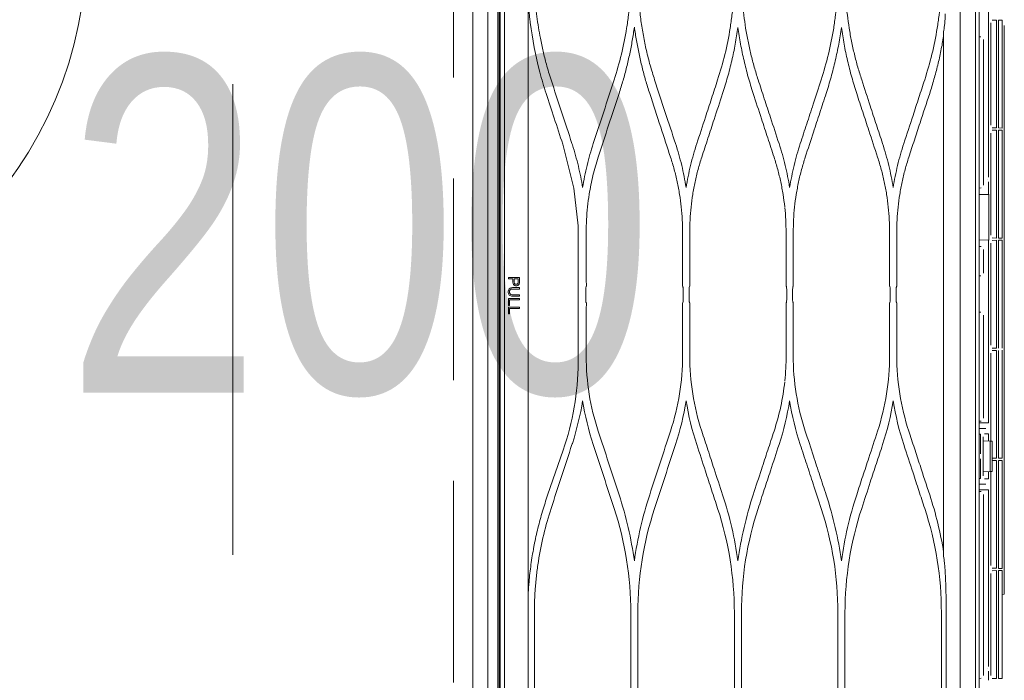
# Model space of a CAD drawing. Header units: inches. Extents: x 69729 to 77643, y -43505 to -36607.
# Tile 34 of 69: x 72429 to 72465, y -38222 to -38197. Entities that reach past the tile are written whole.
import ezdxf

# ---------------------------------------------------------------- set-up
doc = ezdxf.new("R2010")
doc.units = ezdxf.units.IN
doc.header["$MEASUREMENT"] = 0
doc.linetypes.add('DASHDOT', pattern=[1, 0.5, -0.25, 0, -0.25])
doc.linetypes.add('HIDDEN', pattern=[0.375, 0.25, -0.125])
doc.layers.get('0').update_dxf_attribs({"lineweight": 0})
doc.layers.get('Defpoints').update_dxf_attribs({"lineweight": 0})
for name, color, linetype, lineweight in [('p--drzwi', 125, 'Continuous', 0), ('p--klimatyzator', 30, 'Continuous', 15), ('p--opis drzwi', 252, 'Continuous', 0), ('p--osie konstr', 1, 'DASHDOT', 15), ('p--podciąg', 61, 'Continuous', 0), ('p--wymiary-1-50', 5, 'Continuous', 0)]:
    doc.layers.add(name, color=color, linetype=linetype, lineweight=lineweight)
doc.styles.add('1-50', font='arial.ttf', dxfattribs={"width": 0.75, "height": 12.5})
doc.styles.add('STYL-1', font='arial.ttf', dxfattribs={"width": 0.75})
doc.dimstyles.new('1-50', dxfattribs={"dimtxt": 12.5, "dimasz": 5, "dimexe": 5, "dimexo": 5, "dimgap": 0.09, "dimtad": 0, "dimdsep": 46, "dimtxsty": '1-50', "dimblk": 'OBLIQUE', "dimcen": 0.09, "dimadec": 0, "dimazin": 0, "dimtfac": 1, "dimtdec": 4, "dimtix": 1, "dimtofl": 0, "dimtmove": 2, "dimatfit": 3, "dimldrblk": 'OBLIQUE', "dimfxl": 5, "dimfxlon": 1, "dimtvp": 0.8, "dimtolj": 1, "dimtzin": 0, "dimarcsym": 0})

# ---------------------------------------------------------------- blocks, each defined once
blk = doc.blocks.new('drzwi-90-100')
blk.add_arc((10.8, 3.225), 84.153, 359.52334, 90.47666)
blk = doc.blocks.new('_OBLIQUE')
at = {"color": 0, "linetype": 'ByBlock', "lineweight": -2}
for p, q in [((-0.5, -0.5), (0.5, 0.5)), ((0, 0), (0, 0))]:
    blk.add_line(p, q, dxfattribs=at)
blk = doc.blocks.new('*D108')
at = {"layer": 'Defpoints', "color": 0}
for p in [(72444.621, -38105.971), (72914.83, -38105.971), (72909.83, -38367.321)]:
    blk.add_point(p, dxfattribs=at)
at = {"layer": 'p--wymiary-1-50', "color": 0, "linetype": 'Continuous', "lineweight": -2}
for p, q in [((72909.83, -38105.971), (72919.83, -38105.971)), ((72914.83, -38367.321), (72914.83, -38105.971)), ((72914.83, -38367.321), (72919.83, -38367.321))]:
    blk.add_line(p, q, dxfattribs=at)
at = {"layer": 'p--wymiary-1-50', "color": 0, "lineweight": -2, "xscale": 5, "yscale": 5, "zscale": 5}
for p, rotation in [((72914.83, -38105.971), 90), ((72914.83, -38367.321), 270)]:
    blk.add_blockref('_OBLIQUE', p, dxfattribs=dict(at, rotation=rotation))
at = {"layer": 'p--wymiary-1-50', "color": 0, "linetype": 'Continuous', "ltscale": 12, "insert": (72904.62, -38236.646), "char_height": 12.5, "attachment_point": 5, "rotation": 90, "style": '1-50'}
blk.add_mtext('\\A1;261.35', dxfattribs=at)
blk = doc.blocks.new('A$C66B7A3C4')
at = {"layer": 'p--klimatyzator', "lineweight": 15}
for p, q in [((0.987, 1.56), (0.987, 85.44)), ((1.019, 84.083), (1.019, 2.917)), ((1.18, 3.822), (1.18, 83.178)), ((18.684, 82.346), (18.684, 4.654)), ((2.055, 57.477), (2.055, 29.523)), ((0.557, 43.5), (0.557, 1.56)), ((0.932, 1.56), (0.932, 43.5)), ((18.114, 43.5), (18.114, 4.654)), ((18.818, 43.5), (18.818, 2.6)), ((19.167, 33.71), (19.167, 43.186)), ((19.304, 39.543), (19.472, 39.546)), ((19.472, 39.546), (19.472, 35.537)), ((19.544, 39.548), (19.681, 39.55)), ((19.544, 35.536), (19.544, 39.548)), ((19.681, 39.446), (19.681, 39.55)), ((19.255, 35.645), (19.255, 39.439)), ((19.681, 39.446), (19.681, 35.637)), ((19.758, 18.191), (19.758, 39.351)), ((17.501, 29.464), (17.501, 39.106)), ((18.818, 38.924), (18.883, 38.924)), ((18.987, 38.82), (18.987, 33.409)), ((2.728, 36.82), (2.727, 36.819)), ((19.472, 35.537), (19.304, 35.54)), ((19.681, 35.533), (19.544, 35.536)), ((19.681, 35.533), (19.681, 35.637)), ((19.255, 31.55), (19.255, 35.344)), ((19.304, 35.449), (19.472, 35.452)), ((19.472, 35.452), (19.472, 31.442)), ((19.544, 35.453), (19.681, 35.455)), ((19.544, 31.441), (19.544, 35.453)), ((19.681, 35.351), (19.681, 35.455)), ((19.681, 35.351), (19.681, 31.543)), ((3.346, 34.932), (3.756, 33.301)), ((18.818, 33.298), (18.892, 33.305)), ((19.145, 33.616), (19.145, 33.623)), ((19.167, 33.066), (19.167, 33.529)), ((3.756, 33.301), (3.915, 31.898)), ((18.818, 33.06), (19.167, 33.066)), ((19.167, 33.066), (19.188, 33.067)), ((19.188, 33.067), (19.188, 31.362)), ((4.215, 31.65), (4.215, 31.644)), ((7.799, 29.651), (7.799, 31.643)), ((8.064, 31.643), (8.064, 29.651)), ((11.647, 29.651), (11.647, 31.643)), ((11.912, 31.643), (11.912, 29.651)), ((15.495, 29.651), (15.495, 31.643)), ((15.76, 31.643), (15.76, 29.651)), ((19.681, 31.439), (19.681, 31.543)), ((19.167, 31.363), (18.818, 31.369)), ((18.892, 31.124), (18.818, 31.13)), ((19.188, 31.362), (19.167, 31.363)), ((19.167, 24.573), (19.167, 31.363)), ((19.255, 27.455), (19.255, 31.249)), ((19.472, 31.442), (19.304, 31.445)), ((19.304, 31.354), (19.472, 31.357)), ((19.472, 31.357), (19.472, 27.347)), ((19.681, 31.438), (19.544, 31.441)), ((19.544, 31.358), (19.681, 31.361)), ((19.544, 27.346), (19.544, 31.358)), ((19.681, 31.257), (19.681, 31.361)), ((19.681, 31.257), (19.681, 27.448)), ((18.987, 31.02), (18.987, 30.135)), ((18.883, 30.031), (18.818, 30.031)), ((1.323, 29.921), (1.323, 29.974)), ((1.739, 29.596), (1.739, 29.542)), ((1.739, 29.331), (1.739, 29.277)), ((2.055, 29.443), (2.055, 29.235)), ((7.827, 29.235), (7.827, 29.443)), ((8.038, 29.443), (8.038, 29.235)), ((11.673, 29.235), (11.673, 29.443)), ((11.887, 29.443), (11.887, 29.235)), ((15.52, 29.235), (15.52, 29.443)), ((15.735, 29.443), (15.735, 29.235)), ((17.503, 29.235), (17.503, 29.443)), ((1.323, 28.937), (1.323, 29.19)), ((1.372, 29.137), (1.372, 28.937)), ((1.739, 29.19), (1.739, 29.137)), ((2.055, 29.154), (2.055, 3.822)), ((7.799, 27.067), (7.799, 29.027)), ((8.064, 29.027), (8.064, 27.067)), ((11.647, 27.067), (11.647, 29.027)), ((11.912, 29.027), (11.912, 27.067)), ((15.495, 27.067), (15.495, 29.027)), ((15.76, 29.027), (15.76, 27.067)), ((17.501, 19.604), (17.501, 29.213)), ((1.323, 28.622), (1.323, 28.876)), ((1.372, 28.822), (1.372, 28.622)), ((1.739, 28.876), (1.739, 28.822)), ((18.818, 28.679), (18.883, 28.679)), ((18.987, 28.575), (18.987, 24.74)), ((19.681, 27.344), (19.681, 27.448)), ((19.255, 23.89), (19.255, 27.155)), ((19.472, 27.347), (19.304, 27.35)), ((19.304, 27.259), (19.472, 27.262)), ((19.472, 27.262), (19.472, 23.253)), ((19.544, 23.252), (19.544, 27.264)), ((19.681, 27.162), (19.681, 27.266)), ((19.681, 27.162), (19.681, 23.353)), ((0.987, 26.913), (1.019, 26.913)), ((1.019, 26.809), (0.987, 26.809)), ((18.818, 24.63), (18.892, 24.636)), ((18.818, 24.567), (19.167, 24.573)), ((18.818, 24.36), (18.974, 24.363)), ((18.974, 24.363), (19.07, 24.363)), ((19.022, 24.155), (19.167, 24.155)), ((19.167, 23.895), (19.167, 24.155)), ((18.877, 24.153), (18.818, 24.152)), ((18.877, 23.422), (18.877, 24.153)), ((18.974, 22.594), (18.974, 24.052)), ((18.974, 23.905), (19.228, 23.892)), ((19.228, 23.892), (19.302, 23.888)), ((19.228, 22.754), (19.228, 23.892)), ((19.302, 23.888), (19.302, 22.758)), ((3.361, 23.552), (2.782, 21.876)), ((18.877, 22.493), (18.877, 23.224)), ((19.472, 23.253), (19.304, 23.256)), ((19.304, 23.165), (19.472, 23.168)), ((19.472, 23.168), (19.472, 19.158)), ((19.681, 23.249), (19.544, 23.252)), ((19.544, 23.169), (19.681, 23.171)), ((19.544, 19.157), (19.544, 23.169)), ((19.681, 23.249), (19.681, 23.353)), ((19.681, 23.067), (19.681, 23.171)), ((19.681, 23.067), (19.681, 19.259)), ((19.228, 22.754), (18.974, 22.741)), ((19.167, 22.491), (19.167, 22.751)), ((19.302, 22.758), (19.228, 22.754)), ((19.255, 19.266), (19.255, 22.756)), ((18.818, 22.494), (18.877, 22.493)), ((19.167, 22.491), (19.022, 22.491)), ((18.974, 22.283), (18.818, 22.286)), ((19.167, 22.073), (18.818, 22.079)), ((18.818, 22.017), (18.892, 22.01)), ((19.07, 22.283), (18.974, 22.283)), ((19.167, 15.509), (19.167, 22.073)), ((2.782, 21.876), (2.782, 21.874)), ((18.987, 21.907), (18.987, 15.171)), ((19.472, 19.158), (19.304, 19.161)), ((19.304, 19.07), (19.472, 19.073)), ((19.472, 19.073), (19.472, 15.063)), ((19.681, 19.154), (19.544, 19.157)), ((19.544, 19.074), (19.681, 19.077)), ((19.544, 15.062), (19.544, 19.074)), ((19.681, 19.155), (19.681, 19.259)), ((19.681, 18.973), (19.681, 19.077)), ((19.255, 15.171), (19.255, 18.965)), ((19.681, 18.973), (19.681, 15.164)), ((2.072, 18.395), (2.069, 18.331)), ((19.681, 18.187), (19.758, 18.191)), ((2.292, 17.395), (2.292, 12.923)), ((5.876, 12.923), (5.876, 17.499)), ((6.139, 17.499), (6.139, 12.923)), ((9.723, 12.923), (9.723, 17.499)), ((9.988, 17.499), (9.988, 12.923)), ((13.571, 12.923), (13.571, 17.499)), ((13.836, 17.499), (13.836, 12.923)), ((17.419, 12.923), (17.419, 17.499)), ((17.599, 17.499), (17.599, 12.923)), ((19.145, 15.415), (19.145, 15.422)), ((18.818, 15.061), (18.892, 15.068)), ((19.167, 15.004), (19.167, 15.329)), ((19.472, 15.063), (19.304, 15.066)), ((19.681, 15.06), (19.544, 15.062)), ((19.681, 15.06), (19.681, 15.164))]:
    blk.add_line(p, q, dxfattribs=at)
for points, knots in [([(0.003, 43.5), (0.003, 42.715), (0.003, 41.93), (0.003, 41.145), (0.003, 40.406), (0.003, 39.667), (0.003, 38.927), (0.003, 38.234), (0.003, 37.541), (0.003, 36.848), (0.003, 36.201), (0.003, 35.554), (0.003, 34.907), (0.003, 34.305), (0.003, 33.704), (0.003, 33.103), (0.003, 32.548), (0.003, 31.993), (0.003, 31.437), (0.003, 30.928), (0.003, 30.419), (0.003, 29.91), (0.003, 29.542), (0.003, 29.174), (0.003, 28.806), (0.003, 28.466), (0.003, 28.127), (0.003, 27.787), (0.003, 27.476), (0.003, 27.165), (0.003, 26.854), (0.003, 26.571), (0.003, 26.289), (0.003, 26.006), (0.003, 25.752), (0.003, 25.497), (0.003, 25.243), (0.003, 25.007), (0.003, 24.771), (0.003, 24.535), (0.003, 24.275), (0.003, 24.016), (0.003, 23.756), (0.003, 23.384), (0.003, 23.013), (0.003, 22.641), (0.003, 22.223), (0.003, 21.805), (0.003, 21.388), (0.003, 20.924), (0.003, 20.46), (0.003, 19.996), (0.003, 19.485), (0.003, 18.975), (0.003, 18.465), (0.003, 17.909), (0.003, 17.353), (0.003, 16.796), (0.003, 16.194), (0.003, 15.591), (0.003, 14.989), (0.003, 14.34), (0.003, 13.692), (0.003, 13.043), (0.003, 12.408), (0.003, 11.773), (0.003, 11.137), (0.003, 10.464), (0.003, 9.79), (0.003, 9.116), (0.003, 8.403), (0.003, 7.69), (0.003, 6.978), (0.003, 6.226), (0.003, 5.475), (0.003, 4.723), (0.003, 3.933), (0.003, 3.143), (0.003, 2.352), (0.003, 1.61), (0.003, 0.868), (0.003, 0.126)], [0, 0, 0, 0, 1, 1, 1, 2, 2, 2, 3, 3, 3, 4, 4, 4, 5, 5, 5, 6, 6, 6, 7, 7, 7, 8, 8, 8, 9, 9, 9, 10, 10, 10, 11, 11, 11, 12, 12, 12, 13, 13, 13, 14, 14, 14, 15, 15, 15, 16, 16, 16, 17, 17, 17, 18, 18, 18, 19, 19, 19, 20, 20, 20, 21, 21, 21, 22, 22, 22, 23, 23, 23, 24, 24, 24, 25, 25, 25, 26, 26, 26, 27, 27, 27, 27]), ([(2.292, 41.316), (2.292, 41.213), (2.292, 41.111), (2.293, 41.008), (2.295, 40.905), (2.298, 40.803), (2.302, 40.701), (2.311, 40.496), (2.324, 40.292), (2.342, 40.088), (2.355, 39.952), (2.369, 39.816), (2.386, 39.68), (2.402, 39.544), (2.421, 39.409), (2.443, 39.274), (2.464, 39.14), (2.488, 39.006), (2.513, 38.872)], [0, 0, 0, 0, 1, 1, 1, 2, 2, 2, 3, 3, 3, 4, 4, 4, 5, 5, 5, 6, 6, 6, 6]), ([(5.256, 37.325), (5.351, 37.64), (5.446, 37.954), (5.525, 38.274), (5.604, 38.592), (5.667, 38.915), (5.719, 39.241), (5.745, 39.404), (5.768, 39.568), (5.787, 39.732), (5.807, 39.896), (5.823, 40.06), (5.836, 40.224), (5.85, 40.388), (5.86, 40.553), (5.866, 40.718), (5.872, 40.882), (5.874, 41.047), (5.876, 41.212)], [0, 0, 0, 0, 1, 1, 1, 2, 2, 2, 3, 3, 3, 4, 4, 4, 5, 5, 5, 6, 6, 6, 6]), ([(6.139, 41.212), (6.142, 41.023), (6.144, 40.834), (6.152, 40.646), (6.16, 40.458), (6.173, 40.27), (6.19, 40.083), (6.207, 39.896), (6.228, 39.71), (6.253, 39.524), (6.278, 39.338), (6.308, 39.153), (6.342, 38.969), (6.375, 38.784), (6.413, 38.6), (6.455, 38.417), (6.497, 38.234), (6.543, 38.051), (6.595, 37.87), (6.646, 37.687), (6.703, 37.506), (6.759, 37.326)], [0, 0, 0, 0, 1, 1, 1, 2, 2, 2, 3, 3, 3, 4, 4, 4, 5, 5, 5, 6, 6, 6, 7, 7, 7, 7]), ([(9.103, 37.326), (9.198, 37.64), (9.293, 37.954), (9.372, 38.273), (9.452, 38.593), (9.515, 38.917), (9.567, 39.243), (9.592, 39.406), (9.615, 39.569), (9.635, 39.733), (9.654, 39.896), (9.671, 40.06), (9.684, 40.225), (9.697, 40.389), (9.707, 40.553), (9.713, 40.718), (9.719, 40.882), (9.721, 41.047), (9.723, 41.212)], [0, 0, 0, 0, 1, 1, 1, 2, 2, 2, 3, 3, 3, 4, 4, 4, 5, 5, 5, 6, 6, 6, 6]), ([(9.988, 41.212), (9.995, 40.883), (10.003, 40.554), (10.027, 40.226), (10.051, 39.897), (10.092, 39.569), (10.144, 39.244), (10.17, 39.081), (10.199, 38.919), (10.231, 38.758), (10.264, 38.596), (10.299, 38.436), (10.338, 38.276), (10.376, 38.116), (10.418, 37.957), (10.463, 37.799), (10.509, 37.64), (10.558, 37.483), (10.608, 37.326)], [0, 0, 0, 0, 1, 1, 1, 2, 2, 2, 3, 3, 3, 4, 4, 4, 5, 5, 5, 6, 6, 6, 6]), ([(12.951, 37.326), (13.046, 37.641), (13.141, 37.956), (13.22, 38.275), (13.3, 38.595), (13.363, 38.919), (13.415, 39.244), (13.44, 39.407), (13.463, 39.571), (13.483, 39.734), (13.502, 39.898), (13.518, 40.062), (13.532, 40.226), (13.545, 40.39), (13.555, 40.554), (13.561, 40.718), (13.567, 40.883), (13.569, 41.047), (13.571, 41.212)], [0, 0, 0, 0, 1, 1, 1, 2, 2, 2, 3, 3, 3, 4, 4, 4, 5, 5, 5, 6, 6, 6, 6]), ([(13.836, 41.212), (13.844, 40.883), (13.851, 40.554), (13.875, 40.226), (13.899, 39.898), (13.94, 39.571), (13.992, 39.246), (14.018, 39.083), (14.047, 38.92), (14.08, 38.758), (14.112, 38.597), (14.147, 38.436), (14.186, 38.276), (14.225, 38.116), (14.266, 37.957), (14.311, 37.798), (14.357, 37.64), (14.406, 37.483), (14.456, 37.326)], [0, 0, 0, 0, 1, 1, 1, 2, 2, 2, 3, 3, 3, 4, 4, 4, 5, 5, 5, 6, 6, 6, 6]), ([(16.799, 37.326), (16.894, 37.641), (16.989, 37.955), (17.068, 38.274), (17.147, 38.594), (17.211, 38.918), (17.262, 39.243), (17.288, 39.406), (17.311, 39.569), (17.331, 39.733), (17.35, 39.897), (17.366, 40.061), (17.379, 40.225), (17.393, 40.389), (17.403, 40.553), (17.409, 40.718), (17.415, 40.882), (17.417, 41.047), (17.419, 41.212)], [0, 0, 0, 0, 1, 1, 1, 2, 2, 2, 3, 3, 3, 4, 4, 4, 5, 5, 5, 6, 6, 6, 6]), ([(2.136, 39.458), (2.128, 39.522), (2.121, 39.585), (2.114, 39.649), (2.09, 39.863), (2.071, 40.079), (2.057, 40.295)], [0, 0, 0, 0, 1, 1, 1, 2, 2, 2, 2]), ([(17.565, 39.776), (17.563, 39.741), (17.562, 39.707), (17.559, 39.672), (17.553, 39.564), (17.545, 39.456), (17.532, 39.35)], [0, 0, 0, 0, 1, 1, 1, 2, 2, 2, 2]), ([(6.007, 39.279), (5.983, 39.113), (5.958, 38.947), (5.93, 38.782), (5.901, 38.616), (5.869, 38.451), (5.834, 38.287), (5.799, 38.122), (5.761, 37.958), (5.72, 37.795), (5.679, 37.631), (5.636, 37.468), (5.589, 37.306), (5.541, 37.143), (5.49, 36.981), (5.439, 36.82)], [0, 0, 0, 0, 1, 1, 1, 2, 2, 2, 3, 3, 3, 4, 4, 4, 5, 5, 5, 5]), ([(6.576, 36.82), (6.525, 36.981), (6.474, 37.143), (6.426, 37.306), (6.379, 37.469), (6.335, 37.632), (6.294, 37.796), (6.254, 37.959), (6.216, 38.123), (6.181, 38.288), (6.146, 38.452), (6.114, 38.617), (6.085, 38.782), (6.057, 38.947), (6.032, 39.113), (6.007, 39.279)], [0, 0, 0, 0, 1, 1, 1, 2, 2, 2, 3, 3, 3, 4, 4, 4, 5, 5, 5, 5]), ([(9.855, 39.275), (9.824, 39.067), (9.792, 38.859), (9.755, 38.652), (9.718, 38.446), (9.674, 38.24), (9.627, 38.036), (9.579, 37.831), (9.528, 37.627), (9.471, 37.425), (9.413, 37.222), (9.35, 37.021), (9.287, 36.819)], [0, 0, 0, 0, 1, 1, 1, 2, 2, 2, 3, 3, 3, 4, 4, 4, 4]), ([(10.423, 36.819), (10.36, 37.021), (10.297, 37.224), (10.239, 37.427), (10.182, 37.63), (10.131, 37.834), (10.083, 38.039), (10.036, 38.244), (9.993, 38.449), (9.955, 38.655), (9.918, 38.861), (9.887, 39.068), (9.855, 39.275)], [0, 0, 0, 0, 1, 1, 1, 2, 2, 2, 3, 3, 3, 4, 4, 4, 4]), ([(13.703, 39.273), (13.672, 39.066), (13.641, 38.858), (13.603, 38.652), (13.566, 38.446), (13.522, 38.241), (13.475, 38.037), (13.428, 37.832), (13.376, 37.628), (13.319, 37.426), (13.262, 37.222), (13.199, 37.021), (13.136, 36.819)], [0, 0, 0, 0, 1, 1, 1, 2, 2, 2, 3, 3, 3, 4, 4, 4, 4]), ([(14.271, 36.819), (14.208, 37.021), (14.145, 37.222), (14.087, 37.426), (14.03, 37.628), (13.979, 37.832), (13.931, 38.037), (13.884, 38.241), (13.841, 38.446), (13.803, 38.652), (13.766, 38.858), (13.735, 39.066), (13.703, 39.273)], [0, 0, 0, 0, 1, 1, 1, 2, 2, 2, 3, 3, 3, 4, 4, 4, 4]), ([(2.513, 38.872), (2.545, 38.709), (2.578, 38.546), (2.616, 38.385), (2.653, 38.224), (2.695, 38.065), (2.737, 37.906)], [0, 0, 0, 0, 1, 1, 1, 2, 2, 2, 2]), ([(17.501, 38.942), (17.47, 38.763), (17.439, 38.584), (17.403, 38.405), (17.368, 38.227), (17.327, 38.049), (17.284, 37.873), (17.241, 37.695), (17.195, 37.519), (17.144, 37.344), (17.094, 37.168), (17.039, 36.994), (16.984, 36.819)], [0, 0, 0, 0, 1, 1, 1, 2, 2, 2, 3, 3, 3, 4, 4, 4, 4]), ([(2.737, 37.906), (2.764, 37.808), (2.792, 37.711), (2.821, 37.614), (2.85, 37.518), (2.881, 37.422), (2.911, 37.326)], [0, 0, 0, 0, 1, 1, 1, 2, 2, 2, 2]), ([(2.911, 37.326), (3.041, 36.93), (3.17, 36.534), (3.3, 36.139), (3.429, 35.743), (3.558, 35.348), (3.688, 34.953)], [0, 0, 0, 0, 1, 1, 1, 2, 2, 2, 2]), ([(6.759, 37.326), (6.892, 36.919), (7.025, 36.512), (7.158, 36.106), (7.284, 35.722), (7.41, 35.338), (7.536, 34.953)], [0, 0, 0, 0, 1, 1, 1, 2, 2, 2, 2]), ([(8.327, 34.953), (8.434, 35.28), (8.541, 35.607), (8.648, 35.935), (8.724, 36.166), (8.8, 36.398), (8.876, 36.63), (8.951, 36.862), (9.027, 37.094), (9.103, 37.326)], [0, 0, 0, 0, 1, 1, 1, 2, 2, 2, 3, 3, 3, 3]), ([(10.608, 37.326), (10.684, 37.092), (10.761, 36.858), (10.837, 36.624), (10.914, 36.391), (10.99, 36.157), (11.067, 35.923), (11.173, 35.6), (11.278, 35.277), (11.384, 34.953)], [0, 0, 0, 0, 1, 1, 1, 2, 2, 2, 3, 3, 3, 3]), ([(12.175, 34.953), (12.254, 35.197), (12.334, 35.44), (12.414, 35.684), (12.493, 35.927), (12.573, 36.171), (12.653, 36.415), (12.752, 36.718), (12.851, 37.022), (12.951, 37.326)], [0, 0, 0, 0, 1, 1, 1, 2, 2, 2, 3, 3, 3, 3]), ([(14.456, 37.326), (14.562, 37.002), (14.668, 36.678), (14.774, 36.354), (14.85, 36.12), (14.927, 35.887), (15.003, 35.654), (15.08, 35.42), (15.156, 35.187), (15.232, 34.953)], [0, 0, 0, 0, 1, 1, 1, 2, 2, 2, 3, 3, 3, 3]), ([(16.022, 34.953), (16.136, 35.302), (16.25, 35.65), (16.364, 35.998), (16.437, 36.219), (16.509, 36.44), (16.581, 36.662), (16.654, 36.883), (16.726, 37.104), (16.799, 37.326)], [0, 0, 0, 0, 1, 1, 1, 2, 2, 2, 3, 3, 3, 3]), ([(3.346, 34.932), (3.24, 35.254), (3.134, 35.577), (3.028, 35.9), (2.928, 36.207), (2.828, 36.513), (2.727, 36.819)], [0, 0, 0, 0, 1, 1, 1, 2, 2, 2, 2]), ([(7.352, 34.447), (7.23, 34.821), (7.107, 35.195), (6.985, 35.569), (6.849, 35.986), (6.712, 36.403), (6.576, 36.82)], [0, 0, 0, 0, 1, 1, 1, 2, 2, 2, 2]), ([(9.287, 36.819), (9.182, 36.497), (9.077, 36.175), (8.971, 35.853), (8.894, 35.619), (8.818, 35.385), (8.741, 35.15), (8.664, 34.916), (8.588, 34.681), (8.511, 34.447)], [0, 0, 0, 0, 1, 1, 1, 2, 2, 2, 3, 3, 3, 3]), ([(11.2, 34.447), (11.122, 34.685), (11.044, 34.923), (10.966, 35.162), (10.888, 35.4), (10.81, 35.638), (10.732, 35.876), (10.629, 36.191), (10.526, 36.505), (10.423, 36.819)], [0, 0, 0, 0, 1, 1, 1, 2, 2, 2, 3, 3, 3, 3]), ([(13.136, 36.819), (13.057, 36.58), (12.979, 36.34), (12.9, 36.1), (12.822, 35.861), (12.743, 35.621), (12.665, 35.382), (12.563, 35.07), (12.461, 34.759), (12.359, 34.447)], [0, 0, 0, 0, 1, 1, 1, 2, 2, 2, 3, 3, 3, 3]), ([(15.047, 34.447), (14.939, 34.779), (14.83, 35.11), (14.722, 35.442), (14.647, 35.671), (14.572, 35.901), (14.496, 36.131), (14.421, 36.36), (14.346, 36.59), (14.271, 36.819)], [0, 0, 0, 0, 1, 1, 1, 2, 2, 2, 3, 3, 3, 3]), ([(16.984, 36.819), (16.864, 36.453), (16.744, 36.087), (16.624, 35.721), (16.555, 35.509), (16.485, 35.296), (16.416, 35.084), (16.346, 34.872), (16.277, 34.659), (16.207, 34.447)], [0, 0, 0, 0, 1, 1, 1, 2, 2, 2, 3, 3, 3, 3]), ([(3.703, 34.905), (3.744, 34.774), (3.785, 34.642), (3.822, 34.51), (3.859, 34.379), (3.893, 34.247), (3.925, 34.114), (3.956, 33.982), (3.986, 33.85), (4.012, 33.717), (4.038, 33.584), (4.061, 33.451), (4.083, 33.318)], [0, 0, 0, 0, 1, 1, 1, 2, 2, 2, 3, 3, 3, 4, 4, 4, 4]), ([(4.083, 33.318), (4.107, 33.456), (4.131, 33.595), (4.158, 33.732), (4.185, 33.87), (4.216, 34.007), (4.249, 34.143), (4.282, 34.28), (4.317, 34.415), (4.356, 34.55), (4.395, 34.685), (4.437, 34.819), (4.48, 34.953)], [0, 0, 0, 0, 1, 1, 1, 2, 2, 2, 3, 3, 3, 4, 4, 4, 4]), ([(7.536, 34.953), (7.578, 34.819), (7.62, 34.685), (7.659, 34.55), (7.698, 34.416), (7.733, 34.28), (7.766, 34.144), (7.799, 34.008), (7.83, 33.871), (7.857, 33.734), (7.884, 33.597), (7.908, 33.459), (7.931, 33.321)], [0, 0, 0, 0, 1, 1, 1, 2, 2, 2, 3, 3, 3, 4, 4, 4, 4]), ([(7.931, 33.321), (7.955, 33.458), (7.978, 33.595), (8.005, 33.732), (8.033, 33.869), (8.063, 34.006), (8.096, 34.141), (8.129, 34.278), (8.164, 34.414), (8.203, 34.548), (8.242, 34.684), (8.285, 34.819), (8.327, 34.953)], [0, 0, 0, 0, 1, 1, 1, 2, 2, 2, 3, 3, 3, 4, 4, 4, 4]), ([(11.384, 34.953), (11.426, 34.819), (11.469, 34.685), (11.507, 34.55), (11.546, 34.416), (11.581, 34.28), (11.614, 34.144), (11.647, 34.009), (11.678, 33.872), (11.705, 33.735), (11.732, 33.598), (11.756, 33.461), (11.779, 33.323)], [0, 0, 0, 0, 1, 1, 1, 2, 2, 2, 3, 3, 3, 4, 4, 4, 4]), ([(11.779, 33.323), (11.803, 33.461), (11.826, 33.598), (11.854, 33.735), (11.881, 33.872), (11.911, 34.008), (11.944, 34.144), (11.977, 34.28), (12.012, 34.415), (12.051, 34.55), (12.09, 34.685), (12.132, 34.819), (12.175, 34.953)], [0, 0, 0, 0, 1, 1, 1, 2, 2, 2, 3, 3, 3, 4, 4, 4, 4]), ([(15.232, 34.953), (15.275, 34.819), (15.317, 34.685), (15.356, 34.55), (15.394, 34.416), (15.43, 34.28), (15.463, 34.144), (15.495, 34.009), (15.526, 33.873), (15.553, 33.736), (15.58, 33.599), (15.604, 33.462), (15.627, 33.324)], [0, 0, 0, 0, 1, 1, 1, 2, 2, 2, 3, 3, 3, 4, 4, 4, 4]), ([(15.627, 33.324), (15.651, 33.462), (15.674, 33.599), (15.701, 33.735), (15.729, 33.872), (15.759, 34.008), (15.792, 34.144), (15.825, 34.28), (15.86, 34.415), (15.899, 34.55), (15.938, 34.685), (15.98, 34.819), (16.022, 34.953)], [0, 0, 0, 0, 1, 1, 1, 2, 2, 2, 3, 3, 3, 4, 4, 4, 4]), ([(4.662, 34.447), (4.594, 34.222), (4.526, 33.996), (4.469, 33.767), (4.412, 33.537), (4.366, 33.304), (4.329, 33.069), (4.304, 32.913), (4.283, 32.755), (4.266, 32.598), (4.249, 32.441), (4.236, 32.283), (4.228, 32.125), (4.22, 31.967), (4.218, 31.809), (4.215, 31.65)], [0, 0, 0, 0, 1, 1, 1, 2, 2, 2, 3, 3, 3, 4, 4, 4, 5, 5, 5, 5]), ([(7.799, 31.643), (7.797, 31.803), (7.794, 31.963), (7.787, 32.122), (7.779, 32.28), (7.766, 32.438), (7.749, 32.596), (7.733, 32.753), (7.712, 32.909), (7.687, 33.065), (7.662, 33.221), (7.633, 33.376), (7.6, 33.53), (7.567, 33.685), (7.53, 33.839), (7.489, 33.991), (7.446, 34.144), (7.399, 34.296), (7.352, 34.447)], [0, 0, 0, 0, 1, 1, 1, 2, 2, 2, 3, 3, 3, 4, 4, 4, 5, 5, 5, 6, 6, 6, 6]), ([(8.511, 34.447), (8.463, 34.295), (8.416, 34.142), (8.374, 33.989), (8.332, 33.836), (8.295, 33.682), (8.262, 33.527), (8.229, 33.372), (8.2, 33.217), (8.175, 33.061), (8.15, 32.905), (8.13, 32.749), (8.113, 32.592), (8.097, 32.435), (8.084, 32.277), (8.076, 32.119), (8.068, 31.961), (8.066, 31.802), (8.064, 31.643)], [0, 0, 0, 0, 1, 1, 1, 2, 2, 2, 3, 3, 3, 4, 4, 4, 5, 5, 5, 6, 6, 6, 6]), ([(11.596, 32.602), (11.58, 32.757), (11.559, 32.911), (11.535, 33.064), (11.51, 33.22), (11.481, 33.375), (11.448, 33.529), (11.415, 33.684), (11.378, 33.838), (11.336, 33.99), (11.294, 34.143), (11.247, 34.295), (11.2, 34.447)], [0, 0, 0, 0, 1, 1, 1, 2, 2, 2, 3, 3, 3, 4, 4, 4, 4]), ([(12.359, 34.447), (12.312, 34.295), (12.265, 34.143), (12.222, 33.989), (12.181, 33.837), (12.144, 33.683), (12.111, 33.528), (12.078, 33.373), (12.049, 33.218), (12.024, 33.062), (11.999, 32.907), (11.978, 32.75), (11.962, 32.593), (11.945, 32.436), (11.932, 32.278), (11.924, 32.12), (11.917, 31.962), (11.914, 31.802), (11.912, 31.643)], [0, 0, 0, 0, 1, 1, 1, 2, 2, 2, 3, 3, 3, 4, 4, 4, 5, 5, 5, 6, 6, 6, 6]), ([(15.495, 31.643), (15.492, 31.803), (15.49, 31.962), (15.482, 32.121), (15.474, 32.279), (15.462, 32.437), (15.445, 32.594), (15.428, 32.751), (15.408, 32.907), (15.383, 33.063), (15.358, 33.219), (15.329, 33.374), (15.296, 33.528), (15.263, 33.683), (15.226, 33.837), (15.184, 33.99), (15.142, 34.143), (15.095, 34.295), (15.047, 34.447)], [0, 0, 0, 0, 1, 1, 1, 2, 2, 2, 3, 3, 3, 4, 4, 4, 5, 5, 5, 6, 6, 6, 6]), ([(16.207, 34.447), (16.16, 34.295), (16.113, 34.143), (16.071, 33.989), (16.029, 33.837), (15.992, 33.683), (15.959, 33.528), (15.926, 33.373), (15.897, 33.218), (15.872, 33.062), (15.847, 32.907), (15.826, 32.75), (15.81, 32.593), (15.793, 32.436), (15.78, 32.278), (15.773, 32.12), (15.765, 31.961), (15.763, 31.802), (15.76, 31.643)], [0, 0, 0, 0, 1, 1, 1, 2, 2, 2, 3, 3, 3, 4, 4, 4, 5, 5, 5, 6, 6, 6, 6]), ([(11.647, 31.643), (11.644, 31.803), (11.642, 31.962), (11.634, 32.121), (11.627, 32.274), (11.615, 32.428), (11.599, 32.58)], [0, 0, 0, 0, 1, 1, 1, 2, 2, 2, 2]), ([(3.915, 31.898), (3.916, 31.553), (3.916, 31.207), (3.916, 30.862), (3.916, 30.639), (3.916, 30.415), (3.916, 30.192), (3.916, 29.969), (3.916, 29.746), (3.916, 29.523), (3.916, 29.467), (3.916, 29.411), (3.916, 29.355), (3.916, 29.244), (3.916, 29.132), (3.916, 29.021), (3.916, 28.909), (3.916, 28.797), (3.916, 28.686), (3.916, 28.463), (3.916, 28.239), (3.916, 28.016), (3.916, 27.793), (3.916, 27.57), (3.916, 27.347), (3.916, 27.169), (3.916, 26.991), (3.915, 26.813)], [0, 0, 0, 0, 1, 1, 1, 2, 2, 2, 3, 3, 3, 4, 4, 4, 5, 5, 5, 6, 6, 6, 7, 7, 7, 8, 8, 8, 9, 9, 9, 9]), ([(1.735, 29.76), (1.733, 29.746), (1.729, 29.733), (1.722, 29.721), (1.717, 29.712), (1.711, 29.703), (1.703, 29.696), (1.695, 29.689), (1.686, 29.683), (1.676, 29.678), (1.665, 29.672), (1.653, 29.669), (1.64, 29.667), (1.623, 29.664), (1.606, 29.665), (1.589, 29.668), (1.575, 29.671), (1.561, 29.676), (1.549, 29.683), (1.539, 29.689), (1.53, 29.696), (1.522, 29.705), (1.514, 29.714), (1.508, 29.724), (1.504, 29.735), (1.497, 29.753), (1.494, 29.772), (1.493, 29.79), (1.489, 29.834), (1.492, 29.877), (1.492, 29.921)], [0, 0, 0, 0, 1, 1, 1, 2, 2, 2, 3, 3, 3, 4, 4, 4, 5, 5, 5, 6, 6, 6, 7, 7, 7, 8, 8, 8, 9, 9, 9, 10, 10, 10, 10]), ([(1.541, 29.921), (1.541, 29.881), (1.539, 29.841), (1.541, 29.801), (1.542, 29.79), (1.544, 29.78), (1.547, 29.769), (1.549, 29.762), (1.552, 29.755), (1.556, 29.749), (1.56, 29.742), (1.566, 29.737), (1.572, 29.732), (1.578, 29.729), (1.584, 29.726), (1.59, 29.724), (1.6, 29.721), (1.61, 29.72), (1.62, 29.72), (1.63, 29.721), (1.641, 29.723), (1.651, 29.727), (1.658, 29.73), (1.664, 29.735), (1.669, 29.74), (1.675, 29.745), (1.68, 29.751), (1.683, 29.758), (1.684, 29.761), (1.685, 29.764), (1.686, 29.767)], [0, 0, 0, 0, 1, 1, 1, 2, 2, 2, 3, 3, 3, 4, 4, 4, 5, 5, 5, 6, 6, 6, 7, 7, 7, 8, 8, 8, 9, 9, 9, 10, 10, 10, 10]), ([(1.686, 29.767), (1.69, 29.782), (1.69, 29.797), (1.69, 29.812), (1.69, 29.826), (1.69, 29.841), (1.69, 29.856), (1.69, 29.877), (1.69, 29.899), (1.69, 29.921)], [0, 0, 0, 0, 1, 1, 1, 2, 2, 2, 3, 3, 3, 3]), ([(1.739, 29.974), (1.739, 29.955), (1.739, 29.935), (1.739, 29.916), (1.739, 29.897), (1.739, 29.877), (1.739, 29.858), (1.739, 29.825), (1.741, 29.792), (1.735, 29.76)], [0, 0, 0, 0, 1, 1, 1, 2, 2, 2, 3, 3, 3, 3]), ([(4.222, 29.651), (4.219, 29.651), (4.216, 29.646), (4.214, 29.638), (4.212, 29.63), (4.209, 29.617), (4.207, 29.601), (4.205, 29.586), (4.204, 29.567), (4.202, 29.546), (4.201, 29.526), (4.2, 29.503), (4.2, 29.48), (4.2, 29.468), (4.2, 29.455), (4.2, 29.443)], [0, 0, 0, 0, 1, 1, 1, 2, 2, 2, 3, 3, 3, 4, 4, 4, 5, 5, 5, 5]), ([(7.799, 29.651), (7.803, 29.651), (7.806, 29.646), (7.809, 29.637), (7.812, 29.628), (7.815, 29.614), (7.818, 29.597), (7.82, 29.58), (7.823, 29.559), (7.824, 29.536), (7.825, 29.516), (7.826, 29.492), (7.827, 29.469), (7.827, 29.46), (7.827, 29.451), (7.827, 29.443)], [0, 0, 0, 0, 1, 1, 1, 2, 2, 2, 3, 3, 3, 4, 4, 4, 5, 5, 5, 5]), ([(8.038, 29.443), (8.038, 29.466), (8.038, 29.489), (8.039, 29.511), (8.04, 29.532), (8.042, 29.553), (8.043, 29.571), (8.045, 29.589), (8.047, 29.605), (8.05, 29.618), (8.052, 29.63), (8.055, 29.639), (8.058, 29.645), (8.06, 29.649), (8.062, 29.651), (8.064, 29.651)], [0, 0, 0, 0, 1, 1, 1, 2, 2, 2, 3, 3, 3, 4, 4, 4, 5, 5, 5, 5]), ([(11.647, 29.651), (11.65, 29.651), (11.653, 29.646), (11.656, 29.638), (11.659, 29.63), (11.661, 29.617), (11.664, 29.601), (11.666, 29.586), (11.668, 29.567), (11.67, 29.546), (11.671, 29.526), (11.672, 29.503), (11.673, 29.48), (11.673, 29.468), (11.673, 29.455), (11.673, 29.443)], [0, 0, 0, 0, 1, 1, 1, 2, 2, 2, 3, 3, 3, 4, 4, 4, 5, 5, 5, 5]), ([(11.887, 29.443), (11.887, 29.466), (11.887, 29.489), (11.888, 29.511), (11.889, 29.533), (11.89, 29.554), (11.892, 29.572), (11.894, 29.591), (11.896, 29.607), (11.899, 29.619), (11.901, 29.631), (11.904, 29.64), (11.906, 29.645), (11.908, 29.649), (11.91, 29.651), (11.912, 29.651)], [0, 0, 0, 0, 1, 1, 1, 2, 2, 2, 3, 3, 3, 4, 4, 4, 5, 5, 5, 5]), ([(15.495, 29.651), (15.497, 29.651), (15.5, 29.646), (15.503, 29.638), (15.506, 29.631), (15.509, 29.619), (15.511, 29.604), (15.513, 29.589), (15.515, 29.57), (15.517, 29.55), (15.518, 29.53), (15.519, 29.508), (15.52, 29.485), (15.52, 29.471), (15.52, 29.457), (15.52, 29.443)], [0, 0, 0, 0, 1, 1, 1, 2, 2, 2, 3, 3, 3, 4, 4, 4, 5, 5, 5, 5]), ([(15.735, 29.443), (15.735, 29.466), (15.735, 29.489), (15.736, 29.511), (15.737, 29.533), (15.739, 29.554), (15.74, 29.572), (15.742, 29.59), (15.744, 29.606), (15.747, 29.619), (15.749, 29.631), (15.752, 29.64), (15.755, 29.645), (15.756, 29.649), (15.758, 29.651), (15.76, 29.651)], [0, 0, 0, 0, 1, 1, 1, 2, 2, 2, 3, 3, 3, 4, 4, 4, 5, 5, 5, 5]), ([(1.739, 29.277), (1.652, 29.277), (1.565, 29.274), (1.478, 29.278), (1.434, 29.28), (1.388, 29.287), (1.357, 29.319), (1.326, 29.35), (1.315, 29.395), (1.316, 29.439), (1.316, 29.482), (1.327, 29.529), (1.359, 29.558), (1.391, 29.588), (1.438, 29.594), (1.481, 29.596), (1.567, 29.599), (1.653, 29.596), (1.739, 29.596)], [0, 0, 0, 0, 1, 1, 1, 2, 2, 2, 3, 3, 3, 4, 4, 4, 5, 5, 5, 6, 6, 6, 6]), ([(1.739, 29.542), (1.686, 29.542), (1.633, 29.542), (1.58, 29.542), (1.527, 29.542), (1.472, 29.551), (1.422, 29.534), (1.396, 29.525), (1.377, 29.503), (1.37, 29.477), (1.363, 29.451), (1.363, 29.424), (1.37, 29.398), (1.376, 29.372), (1.395, 29.35), (1.42, 29.341), (1.445, 29.332), (1.472, 29.331), (1.499, 29.331)], [0, 0, 0, 0, 1, 1, 1, 2, 2, 2, 3, 3, 3, 4, 4, 4, 5, 5, 5, 6, 6, 6, 6]), ([(2.055, 29.443), (2.055, 29.466), (2.055, 29.489), (2.055, 29.511), (2.055, 29.515), (2.055, 29.519), (2.055, 29.523)], [0, 0, 0, 0, 1, 1, 1, 2, 2, 2, 2]), ([(2.055, 29.154), (2.055, 29.176), (2.055, 29.199), (2.055, 29.222), (2.055, 29.226), (2.055, 29.23), (2.055, 29.235)], [0, 0, 0, 0, 1, 1, 1, 2, 2, 2, 2]), ([(4.2, 29.235), (4.2, 29.212), (4.2, 29.189), (4.201, 29.168), (4.201, 29.146), (4.203, 29.126), (4.204, 29.108), (4.205, 29.09), (4.207, 29.074), (4.209, 29.062), (4.211, 29.049), (4.214, 29.039), (4.216, 29.033), (4.218, 29.029), (4.22, 29.027), (4.222, 29.027)], [0, 0, 0, 0, 1, 1, 1, 2, 2, 2, 3, 3, 3, 4, 4, 4, 5, 5, 5, 5]), ([(7.827, 29.235), (7.827, 29.213), (7.827, 29.191), (7.826, 29.17), (7.825, 29.15), (7.823, 29.13), (7.822, 29.113), (7.82, 29.095), (7.818, 29.08), (7.816, 29.067), (7.813, 29.054), (7.811, 29.043), (7.808, 29.036), (7.805, 29.03), (7.802, 29.027), (7.799, 29.027)], [0, 0, 0, 0, 1, 1, 1, 2, 2, 2, 3, 3, 3, 4, 4, 4, 5, 5, 5, 5]), ([(8.064, 29.027), (8.061, 29.027), (8.058, 29.031), (8.055, 29.039), (8.052, 29.046), (8.05, 29.058), (8.047, 29.073), (8.045, 29.088), (8.043, 29.106), (8.042, 29.127), (8.04, 29.147), (8.039, 29.169), (8.039, 29.192), (8.038, 29.206), (8.038, 29.22), (8.038, 29.235)], [0, 0, 0, 0, 1, 1, 1, 2, 2, 2, 3, 3, 3, 4, 4, 4, 5, 5, 5, 5]), ([(11.673, 29.235), (11.673, 29.212), (11.673, 29.189), (11.672, 29.168), (11.671, 29.147), (11.669, 29.126), (11.668, 29.109), (11.666, 29.091), (11.664, 29.075), (11.662, 29.062), (11.659, 29.049), (11.656, 29.04), (11.654, 29.034), (11.651, 29.029), (11.649, 29.027), (11.647, 29.027)], [0, 0, 0, 0, 1, 1, 1, 2, 2, 2, 3, 3, 3, 4, 4, 4, 5, 5, 5, 5]), ([(11.912, 29.027), (11.909, 29.027), (11.906, 29.031), (11.904, 29.038), (11.901, 29.046), (11.898, 29.058), (11.896, 29.072), (11.894, 29.087), (11.892, 29.105), (11.891, 29.124), (11.889, 29.144), (11.888, 29.166), (11.887, 29.189), (11.887, 29.204), (11.887, 29.219), (11.887, 29.235)], [0, 0, 0, 0, 1, 1, 1, 2, 2, 2, 3, 3, 3, 4, 4, 4, 5, 5, 5, 5]), ([(15.52, 29.235), (15.52, 29.212), (15.52, 29.188), (15.519, 29.166), (15.518, 29.145), (15.516, 29.124), (15.515, 29.106), (15.513, 29.088), (15.511, 29.072), (15.508, 29.06), (15.506, 29.047), (15.503, 29.038), (15.501, 29.032), (15.499, 29.029), (15.497, 29.027), (15.495, 29.027)], [0, 0, 0, 0, 1, 1, 1, 2, 2, 2, 3, 3, 3, 4, 4, 4, 5, 5, 5, 5]), ([(15.76, 29.027), (15.757, 29.027), (15.754, 29.031), (15.752, 29.038), (15.749, 29.046), (15.746, 29.058), (15.744, 29.073), (15.742, 29.087), (15.74, 29.105), (15.739, 29.125), (15.737, 29.145), (15.736, 29.167), (15.735, 29.19), (15.735, 29.204), (15.735, 29.22), (15.735, 29.235)], [0, 0, 0, 0, 1, 1, 1, 2, 2, 2, 3, 3, 3, 4, 4, 4, 5, 5, 5, 5]), ([(9.287, 21.891), (9.182, 22.213), (9.077, 22.535), (8.971, 22.857), (8.894, 23.092), (8.818, 23.326), (8.741, 23.56), (8.664, 23.795), (8.588, 24.029), (8.511, 24.264)], [0, 0, 0, 0, 1, 1, 1, 2, 2, 2, 3, 3, 3, 3]), ([(11.2, 24.264), (11.122, 24.025), (11.044, 23.787), (10.966, 23.549), (10.888, 23.311), (10.81, 23.073), (10.732, 22.834), (10.629, 22.52), (10.526, 22.206), (10.423, 21.891)], [0, 0, 0, 0, 1, 1, 1, 2, 2, 2, 3, 3, 3, 3]), ([(13.136, 21.891), (13.057, 22.131), (12.979, 22.371), (12.9, 22.61), (12.822, 22.85), (12.743, 23.089), (12.665, 23.329), (12.563, 23.641), (12.461, 23.952), (12.359, 24.264)], [0, 0, 0, 0, 1, 1, 1, 2, 2, 2, 3, 3, 3, 3]), ([(15.047, 24.264), (14.939, 23.932), (14.83, 23.6), (14.722, 23.269), (14.647, 23.039), (14.572, 22.81), (14.496, 22.58), (14.421, 22.351), (14.346, 22.121), (14.271, 21.891)], [0, 0, 0, 0, 1, 1, 1, 2, 2, 2, 3, 3, 3, 3]), ([(16.984, 21.891), (16.864, 22.258), (16.744, 22.624), (16.624, 22.99), (16.555, 23.202), (16.485, 23.414), (16.416, 23.627), (16.346, 23.839), (16.277, 24.051), (16.207, 24.264)], [0, 0, 0, 0, 1, 1, 1, 2, 2, 2, 3, 3, 3, 3]), ([(3.688, 23.757), (3.558, 23.362), (3.429, 22.967), (3.3, 22.572), (3.17, 22.177), (3.041, 21.781), (2.911, 21.385)], [0, 0, 0, 0, 1, 1, 1, 2, 2, 2, 2]), ([(8.327, 23.757), (8.434, 23.43), (8.541, 23.103), (8.648, 22.776), (8.724, 22.544), (8.8, 22.313), (8.876, 22.081), (8.951, 21.849), (9.027, 21.617), (9.103, 21.385)], [0, 0, 0, 0, 1, 1, 1, 2, 2, 2, 3, 3, 3, 3]), ([(10.608, 21.385), (10.684, 21.619), (10.761, 21.852), (10.837, 22.086), (10.914, 22.32), (10.99, 22.554), (11.067, 22.788), (11.173, 23.111), (11.278, 23.434), (11.384, 23.757)], [0, 0, 0, 0, 1, 1, 1, 2, 2, 2, 3, 3, 3, 3]), ([(12.175, 23.757), (12.254, 23.514), (12.334, 23.27), (12.414, 23.027), (12.493, 22.783), (12.573, 22.54), (12.653, 22.296), (12.752, 21.992), (12.851, 21.689), (12.951, 21.385)], [0, 0, 0, 0, 1, 1, 1, 2, 2, 2, 3, 3, 3, 3]), ([(14.456, 21.385), (14.562, 21.709), (14.668, 22.033), (14.774, 22.357), (14.85, 22.59), (14.927, 22.824), (15.003, 23.057), (15.08, 23.29), (15.156, 23.524), (15.232, 23.757)], [0, 0, 0, 0, 1, 1, 1, 2, 2, 2, 3, 3, 3, 3]), ([(16.022, 23.757), (16.136, 23.409), (16.25, 23.061), (16.364, 22.713), (16.437, 22.492), (16.509, 22.27), (16.581, 22.049), (16.654, 21.828), (16.726, 21.606), (16.799, 21.385)], [0, 0, 0, 0, 1, 1, 1, 2, 2, 2, 3, 3, 3, 3]), ([(2.782, 21.874), (2.749, 21.778), (2.717, 21.682), (2.686, 21.586), (2.62, 21.383), (2.56, 21.177), (2.504, 20.97), (2.476, 20.866), (2.449, 20.762), (2.423, 20.657), (2.398, 20.553), (2.373, 20.447), (2.35, 20.342), (2.327, 20.236), (2.305, 20.13), (2.284, 20.023), (2.274, 19.97), (2.264, 19.917), (2.254, 19.863), (2.216, 19.65), (2.182, 19.435), (2.154, 19.219), (2.14, 19.111), (2.127, 19.003), (2.115, 18.894), (2.104, 18.786), (2.094, 18.677), (2.085, 18.568), (2.08, 18.511), (2.076, 18.453), (2.072, 18.395)], [0, 0, 0, 0, 1, 1, 1, 2, 2, 2, 3, 3, 3, 4, 4, 4, 5, 5, 5, 6, 6, 6, 7, 7, 7, 8, 8, 8, 9, 9, 9, 10, 10, 10, 10]), ([(2.911, 21.385), (2.814, 21.064), (2.717, 20.743), (2.637, 20.417), (2.556, 20.088), (2.492, 19.753), (2.44, 19.417), (2.414, 19.25), (2.391, 19.083), (2.372, 18.915), (2.353, 18.746), (2.337, 18.578), (2.325, 18.409), (2.308, 18.184), (2.298, 17.959), (2.294, 17.733), (2.292, 17.62), (2.292, 17.508), (2.292, 17.395)], [0, 0, 0, 0, 1, 1, 1, 2, 2, 2, 3, 3, 3, 4, 4, 4, 5, 5, 5, 6, 6, 6, 6]), ([(17.532, 19.361), (17.536, 19.327), (17.54, 19.293), (17.543, 19.258), (17.553, 19.151), (17.56, 19.043), (17.565, 18.935)], [0, 0, 0, 0, 1, 1, 1, 2, 2, 2, 2]), ([(17.565, 18.935), (17.568, 18.882), (17.57, 18.829), (17.572, 18.776), (17.577, 18.658), (17.582, 18.541), (17.585, 18.424), (17.589, 18.31), (17.592, 18.195), (17.594, 18.081)], [0, 0, 0, 0, 1, 1, 1, 2, 2, 2, 3, 3, 3, 3]), ([(17.594, 18.081), (17.594, 18.057), (17.595, 18.032), (17.595, 18.008), (17.597, 17.909), (17.598, 17.811), (17.598, 17.713), (17.599, 17.642), (17.599, 17.57), (17.599, 17.499)], [0, 0, 0, 0, 1, 1, 1, 2, 2, 2, 3, 3, 3, 3])]:
    blk.add_open_spline(points, degree=3, knots=knots, dxfattribs=at)
for points in [[(2.136, 39.458), (2.215, 38.837), (2.335, 38.221), (2.493, 37.614)], [(17.501, 39.106), (17.512, 39.187), (17.523, 39.268), (17.532, 39.35)], [(2.728, 36.82), (2.642, 37.082), (2.564, 37.347), (2.493, 37.614)], [(4.48, 34.953), (4.738, 35.744), (4.997, 36.535), (5.256, 37.325)], [(2.728, 36.819), (2.728, 36.819), (2.728, 36.819), (2.728, 36.82)], [(5.439, 36.82), (5.18, 36.029), (4.921, 35.238), (4.662, 34.447)], [(3.28, 35.133), (3.28, 35.133), (3.28, 35.133), (3.28, 35.133)], [(3.688, 34.953), (3.693, 34.937), (3.698, 34.921), (3.703, 34.905)], [(4.215, 31.644), (4.217, 30.979), (4.22, 30.315), (4.222, 29.651)], [(1.323, 29.974), (1.462, 29.974), (1.601, 29.974), (1.739, 29.974)], [(1.492, 29.921), (1.436, 29.921), (1.379, 29.921), (1.323, 29.921)], [(1.69, 29.921), (1.64, 29.921), (1.591, 29.921), (1.541, 29.921)], [(1.499, 29.331), (1.579, 29.331), (1.659, 29.331), (1.739, 29.331)], [(4.2, 29.355), (4.2, 29.384), (4.2, 29.413), (4.2, 29.443)], [(4.2, 29.235), (4.2, 29.275), (4.2, 29.315), (4.2, 29.355)], [(17.501, 29.464), (17.502, 29.457), (17.503, 29.45), (17.503, 29.443)], [(1.323, 29.19), (1.462, 29.19), (1.601, 29.19), (1.739, 29.19)], [(1.372, 28.937), (1.355, 28.937), (1.339, 28.937), (1.323, 28.937)], [(1.739, 29.137), (1.617, 29.137), (1.494, 29.137), (1.372, 29.137)], [(4.222, 29.027), (4.219, 28.373), (4.217, 27.72), (4.215, 27.067)], [(17.503, 29.235), (17.503, 29.227), (17.502, 29.22), (17.501, 29.213)], [(1.323, 28.876), (1.462, 28.876), (1.601, 28.876), (1.739, 28.876)], [(1.372, 28.622), (1.355, 28.622), (1.339, 28.622), (1.323, 28.622)], [(1.739, 28.822), (1.617, 28.822), (1.494, 28.822), (1.372, 28.822)], [(3.915, 26.813), (3.912, 25.691), (3.716, 24.581), (3.361, 23.552)], [(4.662, 24.263), (4.366, 25.167), (4.216, 26.101), (4.215, 27.06)], [(7.799, 27.067), (7.799, 26.107), (7.649, 25.171), (7.352, 24.264)], [(8.511, 24.264), (8.214, 25.172), (8.064, 26.108), (8.064, 27.067)], [(11.647, 27.067), (11.647, 26.753), (11.631, 26.44), (11.598, 26.13)], [(12.359, 24.264), (12.061, 25.173), (11.912, 26.109), (11.912, 27.067)], [(15.495, 27.067), (15.495, 26.11), (15.345, 25.174), (15.047, 24.264)], [(16.207, 24.264), (15.909, 25.174), (15.76, 26.11), (15.76, 27.067)], [(11.595, 26.097), (11.528, 25.475), (11.396, 24.863), (11.2, 24.264)], [(3.703, 23.806), (3.871, 24.327), (3.998, 24.856), (4.083, 25.393)], [(4.083, 25.393), (4.172, 24.839), (4.304, 24.294), (4.48, 23.758)], [(7.536, 23.757), (7.711, 24.293), (7.843, 24.838), (7.931, 25.39)], [(7.931, 25.39), (8.019, 24.838), (8.151, 24.294), (8.327, 23.757)], [(11.384, 23.757), (11.559, 24.293), (11.691, 24.837), (11.779, 25.387)], [(11.779, 25.387), (11.867, 24.837), (11.999, 24.293), (12.175, 23.757)], [(15.232, 23.757), (15.408, 24.293), (15.539, 24.836), (15.627, 25.386)], [(15.627, 25.386), (15.715, 24.836), (15.847, 24.293), (16.022, 23.757)], [(5.439, 21.891), (5.18, 22.682), (4.921, 23.473), (4.662, 24.263)], [(7.352, 24.264), (7.093, 23.472), (6.835, 22.682), (6.576, 21.891)], [(3.703, 23.806), (3.698, 23.79), (3.693, 23.774), (3.688, 23.757)], [(4.48, 23.758), (4.738, 22.967), (4.997, 22.176), (5.256, 21.385)], [(6.759, 21.385), (7.018, 22.175), (7.277, 22.966), (7.536, 23.757)], [(6.007, 19.431), (5.892, 20.266), (5.702, 21.086), (5.439, 21.891)], [(6.576, 21.891), (6.312, 21.085), (6.122, 20.265), (6.007, 19.431)], [(9.855, 19.436), (9.74, 20.267), (9.551, 21.086), (9.287, 21.891)], [(10.423, 21.891), (10.16, 21.086), (9.97, 20.267), (9.855, 19.436)], [(13.703, 19.438), (13.588, 20.268), (13.399, 21.086), (13.136, 21.891)], [(14.271, 21.891), (14.008, 21.086), (13.818, 20.268), (13.703, 19.438)], [(17.502, 19.765), (17.385, 20.483), (17.213, 21.192), (16.984, 21.891)], [(5.256, 21.385), (5.667, 20.129), (5.876, 18.831), (5.876, 17.499)], [(6.139, 17.499), (6.139, 18.831), (6.348, 20.128), (6.759, 21.385)], [(9.103, 21.385), (9.515, 20.126), (9.723, 18.828), (9.723, 17.499)], [(9.988, 17.499), (9.988, 18.828), (10.195, 20.125), (10.608, 21.385)], [(12.951, 21.385), (13.364, 20.124), (13.571, 18.826), (13.571, 17.499)], [(13.836, 17.499), (13.836, 18.826), (14.043, 20.124), (14.456, 21.385)], [(16.799, 21.385), (17.212, 20.124), (17.419, 18.826), (17.419, 17.499)], [(17.532, 19.361), (17.523, 19.442), (17.512, 19.523), (17.501, 19.604)], [(2.055, 18.024), (2.058, 18.126), (2.063, 18.228), (2.069, 18.331)]]:
    blk.add_open_spline(points, degree=3, dxfattribs=at)

msp = doc.modelspace()

# ---------------------------------------------------------------- linework, layer by layer
at = {"layer": 'p--opis drzwi', "lineweight": 0}
msp.add_circle((72415.998, -38194.421), 15, dxfattribs=at)
at = {"layer": 'p--osie konstr', "linetype": 'DASHDOT', "ltscale": 35}
msp.add_line((72436.421, -38357.571), (72436.421, -37773.871), dxfattribs=at)
at = {"layer": 'p--podciąg', "linetype": 'HIDDEN', "ltscale": 30}
msp.add_line((72444.621, -38244.421), (72444.621, -38144.421), dxfattribs=at)

# ---------------------------------------------------------------- block references
at = {"layer": 'p--drzwi', "rotation": 270}
msp.add_blockref('drzwi-90-100', (72436.671, -38144.421), dxfattribs=at)
at = {"layer": 'p--klimatyzator', "color": 2, "linetype": 'Continuous', "lineweight": 60}
msp.add_blockref('A$C66B7A3C4', (72445.342, -38236.832), dxfattribs=at)

# ---------------------------------------------------------------- texts
at = {"layer": 'p--opis drzwi', "lineweight": 0, "insert": (72430.209, -38177.807), "char_height": 12.5, "width": 17.2395, "attachment_point": 1, "style": 'STYL-1'}
msp.add_mtext('90\\P200', dxfattribs=at)

# ---------------------------------------------------------------- dimensions: what is measured, and where the dimension line sits
at = {"layer": 'p--wymiary-1-50', "linetype": 'Continuous'}
dim = msp.add_linear_dim(base=(72914.83, -38105.971), p1=(72909.83, -38367.321), p2=(72444.621, -38105.971), angle=90, dimstyle='1-50', dxfattribs=at)
dim.commit()
dim.dimension.update_dxf_attribs({"geometry": '*D108', "text_midpoint": (72904.62, -38236.646)})

doc.saveas('drawing.dxf')
